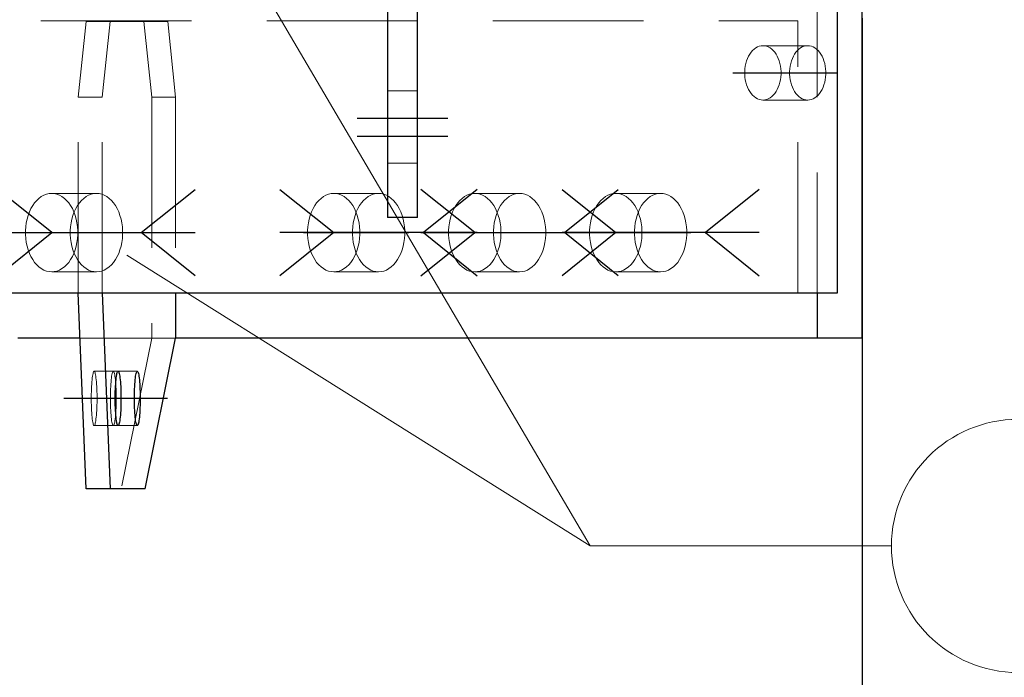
# Model space of a CAD drawing. Header units: millimetres. Extents: x 3528 to 4122, y 12541 to 12988.
# Tile 22 of 47: x 3957 to 3974, y 12579 to 12590. Entities that reach past the tile are written whole.
import ezdxf

# ---------------------------------------------------------------- set-up
doc = ezdxf.new("R2010")
doc.units = ezdxf.units.MM
doc.header["$LTSCALE"] = 10
doc.linetypes.add('HIDDEN', pattern=[0.375, 0.25, -0.125])
doc.linetypes.add('MITTE', pattern=[2, 1.25, -0.25, 0.25, -0.25])
doc.layers.get('Defpoints').update_dxf_attribs({"color": 1})
for name, color, linetype in [('PS_BOLT', 4, 'Continuous'), ('PS_MID', 5, 'MITTE'), ('PS_SHAPE', 3, 'Continuous')]:
    doc.layers.add(name, color=color, linetype=linetype)
for name, color, linetype, lineweight in [('PS_DIM', 4, 'Continuous', 13), ('PS_Hidden', 2, 'HIDDEN', 9), ('PS_Pos', 1, 'Continuous', 15), ('PS_SOLID', 7, 'Continuous', 30)]:
    doc.layers.add(name, color=color, linetype=linetype, lineweight=lineweight)
doc.styles.add('simplex', font='simplex.shx', dxfattribs={"width": 0.75})
doc.dimstyles.new('1_20_GŁ_DS1-LS20', dxfattribs={"dimtxt": 2, "dimasz": 2, "dimexe": 2, "dimexo": 5, "dimgap": 1, "dimtad": 1, "dimjust": 4, "dimdec": 0, "dimlfac": 20, "dimtxsty": 'simplex', "dimblk1": 'NONE', "dimsah": 1, "dimcen": 2, "dimclrd": 256, "dimclre": 256, "dimclrt": 4, "dimadec": 1, "dimazin": 0, "dimtfac": 1, "dimtdec": 0, "dimtmove": 2, "dimatfit": 3, "dimfxl": 1, "dimarcsym": 0})

# ---------------------------------------------------------------- blocks, each defined once
blk = doc.blocks.new('*D127')
at = {"layer": 'Defpoints', "color": 0, "transparency": 16777216}
for p in [(3971.456, 12594.716), (3585.581, 12585.158), (3971.456, 12570.506)]:
    blk.add_point(p, dxfattribs=at)
at = {"layer": 'PS_DIM', "lineweight": -2, "transparency": 16777216}
for p, q in [((3971.456, 12589.716), (3971.456, 12568.506)), ((3585.581, 12580.158), (3585.581, 12568.506)), ((3585.581, 12570.506), (3969.456, 12570.506))]:
    blk.add_line(p, q, dxfattribs=at)
at = {"layer": 'PS_DIM', "transparency": 16777216}
blk.add_solid([(3969.456, 12570.839), (3969.456, 12570.172), (3971.456, 12570.506)], dxfattribs=at)
at = {"layer": 'PS_DIM', "color": 4, "transparency": 16777216, "insert": (3969.436, 12574.74), "char_height": 2, "attachment_point": 5, "rotation": 90, "style": 'simplex'}
blk.add_mtext('15008', dxfattribs=at)
blk = doc.blocks.new('_None')
blk = doc.blocks.new('*X414')
at = {"color": 30, "linetype": 'Continuous'}
for p, q in [((3965.03, 12586.158), (3964.138, 12586.872)), ((3966.518, 12586.158), (3967.41, 12586.872)), ((3964.138, 12585.444), (3965.03, 12586.158)), ((3964.138, 12586.158), (3967.41, 12586.158)), ((3967.41, 12585.444), (3966.518, 12586.158))]:
    blk.add_line(p, q, dxfattribs=at)
blk = doc.blocks.new('*X415')
at = {"color": 30, "linetype": 'Continuous'}
for p, q in [((3958.011, 12586.158), (3957.118, 12586.872)), ((3959.498, 12586.158), (3960.39, 12586.872)), ((3957.118, 12585.444), (3958.011, 12586.158)), ((3957.118, 12586.158), (3960.39, 12586.158)), ((3960.39, 12585.444), (3959.498, 12586.158))]:
    blk.add_line(p, q, dxfattribs=at)
blk = doc.blocks.new('*X418')
at = {"color": 30, "linetype": 'Continuous'}
for p, q in [((3961.798, 12586.872), (3962.69, 12586.158)), ((3965.07, 12586.872), (3964.178, 12586.158)), ((3962.69, 12586.158), (3961.798, 12585.444)), ((3965.07, 12586.158), (3961.798, 12586.158)), ((3964.178, 12586.158), (3965.07, 12585.444))]:
    blk.add_line(p, q, dxfattribs=at)
blk = doc.blocks.new('*X425')
at = {"color": 30, "linetype": 'Continuous'}
for p, q in [((3966.478, 12586.872), (3967.37, 12586.158)), ((3969.75, 12586.872), (3968.858, 12586.158)), ((3967.37, 12586.158), (3966.478, 12585.444)), ((3969.75, 12586.158), (3966.478, 12586.158)), ((3968.858, 12586.158), (3969.75, 12585.444))]:
    blk.add_line(p, q, dxfattribs=at)
blk = doc.blocks.new('*X427')
at = {"layer": 'PS_Hidden', "color": 2, "linetype": 'HIDDEN'}
for p, q in [((3970.713, 12594.658), (3970.713, 12585.158)), ((3717.831, 12589.673), (3970.391, 12589.673)), ((3958.45, 12588.408), (3958.583, 12589.658)), ((3958.583, 12589.658), (3958.98, 12589.658)), ((3958.98, 12589.658), (3958.848, 12588.408)), ((3958.98, 12589.658), (3959.936, 12589.658)), ((3959.538, 12589.658), (3959.671, 12588.408)), ((3960.068, 12588.408), (3959.936, 12589.658)), ((3970.391, 12585.158), (3970.391, 12589.673)), ((3969.664, 12589.202), (3969.692, 12589.222)), ((3969.692, 12589.222), (3969.72, 12589.238)), ((3969.72, 12589.238), (3969.75, 12589.249)), ((3969.75, 12589.249), (3969.78, 12589.256)), ((3969.78, 12589.256), (3969.81, 12589.258)), ((3969.81, 12589.258), (3969.841, 12589.256)), ((3970.554, 12589.258), (3969.81, 12589.258)), ((3969.841, 12589.256), (3969.871, 12589.249)), ((3969.871, 12589.249), (3969.9, 12589.238)), ((3969.9, 12589.238), (3969.929, 12589.222)), ((3969.929, 12589.222), (3969.956, 12589.202)), ((3970.435, 12589.222), (3970.408, 12589.202)), ((3970.464, 12589.238), (3970.435, 12589.222)), ((3970.493, 12589.249), (3970.464, 12589.238)), ((3970.524, 12589.256), (3970.493, 12589.249)), ((3970.554, 12589.258), (3970.524, 12589.256)), ((3970.584, 12589.256), (3970.554, 12589.258)), ((3970.615, 12589.249), (3970.584, 12589.256)), ((3970.644, 12589.238), (3970.615, 12589.249)), ((3970.673, 12589.222), (3970.644, 12589.238)), ((3970.7, 12589.202), (3970.673, 12589.222)), ((3969.555, 12589.046), (3969.572, 12589.084)), ((3969.572, 12589.084), (3969.592, 12589.118)), ((3969.592, 12589.118), (3969.614, 12589.15)), ((3969.614, 12589.15), (3969.638, 12589.177)), ((3969.638, 12589.177), (3969.664, 12589.202)), ((3969.956, 12589.202), (3969.982, 12589.177)), ((3969.982, 12589.177), (3970.006, 12589.15)), ((3970.006, 12589.15), (3970.028, 12589.118)), ((3970.028, 12589.118), (3970.048, 12589.084)), ((3970.048, 12589.084), (3970.066, 12589.046)), ((3970.316, 12589.084), (3970.299, 12589.046)), ((3970.336, 12589.118), (3970.316, 12589.084)), ((3970.358, 12589.15), (3970.336, 12589.118)), ((3970.382, 12589.177), (3970.358, 12589.15)), ((3970.408, 12589.202), (3970.382, 12589.177)), ((3970.726, 12589.177), (3970.7, 12589.202)), ((3970.75, 12589.15), (3970.726, 12589.177)), ((3970.772, 12589.118), (3970.75, 12589.15)), ((3970.792, 12589.084), (3970.772, 12589.118)), ((3970.809, 12589.046), (3970.792, 12589.084)), ((3969.513, 12588.876), (3969.519, 12588.921)), ((3969.519, 12588.921), (3969.528, 12588.964)), ((3969.528, 12588.964), (3969.54, 12589.006)), ((3969.54, 12589.006), (3969.555, 12589.046)), ((3970.066, 12589.046), (3970.08, 12589.006)), ((3970.08, 12589.006), (3970.092, 12588.964)), ((3970.092, 12588.964), (3970.102, 12588.921)), ((3970.102, 12588.921), (3970.108, 12588.876)), ((3970.263, 12588.921), (3970.257, 12588.876)), ((3970.272, 12588.964), (3970.263, 12588.921)), ((3970.284, 12589.006), (3970.272, 12588.964)), ((3970.299, 12589.046), (3970.284, 12589.006)), ((3970.824, 12589.006), (3970.809, 12589.046)), ((3970.836, 12588.964), (3970.824, 12589.006)), ((3970.845, 12588.921), (3970.836, 12588.964)), ((3970.851, 12588.876), (3970.845, 12588.921)), ((3969.51, 12588.831), (3969.513, 12588.876)), ((3969.51, 12588.785), (3969.51, 12588.831)), ((3969.513, 12588.74), (3969.51, 12588.785)), ((3969.519, 12588.695), (3969.513, 12588.74)), ((3970.108, 12588.74), (3970.102, 12588.695)), ((3970.108, 12588.876), (3970.111, 12588.831)), ((3970.111, 12588.785), (3970.108, 12588.74)), ((3970.111, 12588.831), (3970.111, 12588.785)), ((3970.257, 12588.876), (3970.254, 12588.831)), ((3970.254, 12588.831), (3970.254, 12588.785)), ((3970.254, 12588.785), (3970.257, 12588.74)), ((3970.257, 12588.74), (3970.263, 12588.695)), ((3970.845, 12588.695), (3970.851, 12588.74)), ((3970.854, 12588.831), (3970.851, 12588.876)), ((3970.851, 12588.74), (3970.854, 12588.785)), ((3970.854, 12588.785), (3970.854, 12588.831)), ((3969.528, 12588.652), (3969.519, 12588.695)), ((3969.54, 12588.61), (3969.528, 12588.652)), ((3969.555, 12588.57), (3969.54, 12588.61)), ((3969.572, 12588.533), (3969.555, 12588.57)), ((3970.066, 12588.57), (3970.048, 12588.533)), ((3970.08, 12588.61), (3970.066, 12588.57)), ((3970.092, 12588.652), (3970.08, 12588.61)), ((3970.102, 12588.695), (3970.092, 12588.652)), ((3970.263, 12588.695), (3970.272, 12588.652)), ((3970.272, 12588.652), (3970.284, 12588.61)), ((3970.284, 12588.61), (3970.299, 12588.57)), ((3970.299, 12588.57), (3970.316, 12588.533)), ((3970.792, 12588.533), (3970.809, 12588.57)), ((3970.809, 12588.57), (3970.824, 12588.61)), ((3970.824, 12588.61), (3970.836, 12588.652)), ((3970.836, 12588.652), (3970.845, 12588.695)), ((3958.45, 12585.158), (3958.45, 12588.408)), ((3958.848, 12588.408), (3958.45, 12588.408)), ((3958.848, 12585.158), (3958.848, 12588.408)), ((3959.671, 12588.408), (3959.671, 12584.408)), ((3959.671, 12588.408), (3960.068, 12588.408)), ((3960.068, 12588.408), (3960.068, 12585.158)), ((3963.581, 12588.508), (3964.081, 12588.508)), ((3969.592, 12588.498), (3969.572, 12588.533)), ((3969.614, 12588.467), (3969.592, 12588.498)), ((3969.638, 12588.439), (3969.614, 12588.467)), ((3969.664, 12588.415), (3969.638, 12588.439)), ((3969.692, 12588.395), (3969.664, 12588.415)), ((3969.956, 12588.415), (3969.929, 12588.395)), ((3969.982, 12588.439), (3969.956, 12588.415)), ((3970.006, 12588.467), (3969.982, 12588.439)), ((3970.028, 12588.498), (3970.006, 12588.467)), ((3970.048, 12588.533), (3970.028, 12588.498)), ((3970.316, 12588.533), (3970.336, 12588.498)), ((3970.336, 12588.498), (3970.358, 12588.467)), ((3970.358, 12588.467), (3970.382, 12588.439)), ((3970.382, 12588.439), (3970.408, 12588.415)), ((3970.408, 12588.415), (3970.435, 12588.395)), ((3970.673, 12588.395), (3970.7, 12588.415)), ((3970.7, 12588.415), (3970.726, 12588.439)), ((3970.726, 12588.439), (3970.75, 12588.467)), ((3970.75, 12588.467), (3970.772, 12588.498)), ((3970.772, 12588.498), (3970.792, 12588.533)), ((3969.72, 12588.379), (3969.692, 12588.395)), ((3969.75, 12588.367), (3969.72, 12588.379)), ((3969.78, 12588.36), (3969.75, 12588.367)), ((3969.81, 12588.358), (3969.78, 12588.36)), ((3969.841, 12588.36), (3969.81, 12588.358)), ((3970.554, 12588.358), (3969.81, 12588.358)), ((3969.871, 12588.367), (3969.841, 12588.36)), ((3969.9, 12588.379), (3969.871, 12588.367)), ((3969.929, 12588.395), (3969.9, 12588.379)), ((3970.435, 12588.395), (3970.464, 12588.379)), ((3970.464, 12588.379), (3970.493, 12588.367)), ((3970.493, 12588.367), (3970.524, 12588.36)), ((3970.524, 12588.36), (3970.554, 12588.358)), ((3970.554, 12588.358), (3970.584, 12588.36)), ((3970.584, 12588.36), (3970.615, 12588.367)), ((3970.615, 12588.367), (3970.644, 12588.379)), ((3970.644, 12588.379), (3970.673, 12588.395)), ((3963.581, 12587.308), (3964.081, 12587.308)), ((3957.839, 12586.755), (3957.881, 12586.778)), ((3957.881, 12586.778), (3957.923, 12586.795)), ((3957.923, 12586.795), (3957.967, 12586.805)), ((3957.967, 12586.805), (3958.011, 12586.808)), ((3958.011, 12586.808), (3958.055, 12586.805)), ((3958.754, 12586.808), (3958.011, 12586.808)), ((3958.055, 12586.805), (3958.098, 12586.795)), ((3958.098, 12586.795), (3958.141, 12586.778)), ((3958.141, 12586.778), (3958.182, 12586.755)), ((3958.624, 12586.778), (3958.583, 12586.755)), ((3958.667, 12586.795), (3958.624, 12586.778)), ((3958.71, 12586.805), (3958.667, 12586.795)), ((3958.754, 12586.808), (3958.71, 12586.805)), ((3958.798, 12586.805), (3958.754, 12586.808)), ((3958.842, 12586.795), (3958.798, 12586.805)), ((3958.884, 12586.778), (3958.842, 12586.795)), ((3958.926, 12586.755), (3958.884, 12586.778)), ((3962.519, 12586.755), (3962.56, 12586.778)), ((3962.56, 12586.778), (3962.603, 12586.795)), ((3962.603, 12586.795), (3962.646, 12586.805)), ((3962.646, 12586.805), (3962.69, 12586.808)), ((3962.69, 12586.808), (3962.734, 12586.805)), ((3963.434, 12586.808), (3962.69, 12586.808)), ((3962.734, 12586.805), (3962.778, 12586.795)), ((3962.778, 12586.795), (3962.82, 12586.778)), ((3962.82, 12586.778), (3962.862, 12586.755)), ((3963.304, 12586.778), (3963.263, 12586.755)), ((3963.347, 12586.795), (3963.304, 12586.778)), ((3963.39, 12586.805), (3963.347, 12586.795)), ((3963.434, 12586.808), (3963.39, 12586.805)), ((3963.478, 12586.805), (3963.434, 12586.808)), ((3963.522, 12586.795), (3963.478, 12586.805)), ((3963.564, 12586.778), (3963.522, 12586.795)), ((3963.605, 12586.755), (3963.564, 12586.778)), ((3964.859, 12586.755), (3964.9, 12586.778)), ((3964.9, 12586.778), (3964.943, 12586.795)), ((3964.943, 12586.795), (3964.986, 12586.805)), ((3964.986, 12586.805), (3965.03, 12586.808)), ((3965.03, 12586.808), (3965.074, 12586.805)), ((3965.774, 12586.808), (3965.03, 12586.808)), ((3965.074, 12586.805), (3965.118, 12586.795)), ((3965.118, 12586.795), (3965.16, 12586.778)), ((3965.16, 12586.778), (3965.202, 12586.755)), ((3965.644, 12586.778), (3965.603, 12586.755)), ((3965.686, 12586.795), (3965.644, 12586.778)), ((3965.73, 12586.805), (3965.686, 12586.795)), ((3965.774, 12586.808), (3965.73, 12586.805)), ((3965.818, 12586.805), (3965.774, 12586.808)), ((3965.861, 12586.795), (3965.818, 12586.805)), ((3965.904, 12586.778), (3965.861, 12586.795)), ((3965.945, 12586.755), (3965.904, 12586.778)), ((3967.199, 12586.755), (3967.24, 12586.778)), ((3967.24, 12586.778), (3967.283, 12586.795)), ((3967.283, 12586.795), (3967.326, 12586.805)), ((3967.326, 12586.805), (3967.37, 12586.808)), ((3967.37, 12586.808), (3967.414, 12586.805)), ((3968.114, 12586.808), (3967.37, 12586.808)), ((3967.414, 12586.805), (3967.458, 12586.795)), ((3967.458, 12586.795), (3967.5, 12586.778)), ((3967.5, 12586.778), (3967.542, 12586.755)), ((3967.984, 12586.778), (3967.942, 12586.755)), ((3968.026, 12586.795), (3967.984, 12586.778)), ((3968.07, 12586.805), (3968.026, 12586.795)), ((3968.114, 12586.808), (3968.07, 12586.805)), ((3968.158, 12586.805), (3968.114, 12586.808)), ((3968.201, 12586.795), (3968.158, 12586.805)), ((3968.244, 12586.778), (3968.201, 12586.795)), ((3968.285, 12586.755), (3968.244, 12586.778)), ((3957.667, 12586.556), (3957.696, 12586.606)), ((3957.696, 12586.606), (3957.728, 12586.651)), ((3957.728, 12586.651), (3957.762, 12586.692)), ((3957.762, 12586.692), (3957.8, 12586.726)), ((3957.8, 12586.726), (3957.839, 12586.755)), ((3958.182, 12586.755), (3958.222, 12586.726)), ((3958.222, 12586.726), (3958.259, 12586.692)), ((3958.259, 12586.692), (3958.294, 12586.651)), ((3958.294, 12586.651), (3958.326, 12586.606)), ((3958.326, 12586.606), (3958.354, 12586.556)), ((3958.439, 12586.606), (3958.411, 12586.556)), ((3958.471, 12586.651), (3958.439, 12586.606)), ((3958.506, 12586.692), (3958.471, 12586.651)), ((3958.543, 12586.726), (3958.506, 12586.692)), ((3958.583, 12586.755), (3958.543, 12586.726)), ((3958.965, 12586.726), (3958.926, 12586.755)), ((3959.003, 12586.692), (3958.965, 12586.726)), ((3959.037, 12586.651), (3959.003, 12586.692)), ((3959.069, 12586.606), (3959.037, 12586.651)), ((3959.098, 12586.556), (3959.069, 12586.606)), ((3962.347, 12586.556), (3962.375, 12586.606)), ((3962.375, 12586.606), (3962.407, 12586.651)), ((3962.407, 12586.651), (3962.442, 12586.692)), ((3962.442, 12586.692), (3962.48, 12586.726)), ((3962.48, 12586.726), (3962.519, 12586.755)), ((3962.862, 12586.755), (3962.901, 12586.726)), ((3962.901, 12586.726), (3962.939, 12586.692)), ((3962.939, 12586.692), (3962.973, 12586.651)), ((3962.973, 12586.651), (3963.005, 12586.606)), ((3963.005, 12586.606), (3963.034, 12586.556)), ((3963.119, 12586.606), (3963.09, 12586.556)), ((3963.151, 12586.651), (3963.119, 12586.606)), ((3963.186, 12586.692), (3963.151, 12586.651)), ((3963.223, 12586.726), (3963.186, 12586.692)), ((3963.263, 12586.755), (3963.223, 12586.726)), ((3963.645, 12586.726), (3963.605, 12586.755)), ((3963.682, 12586.692), (3963.645, 12586.726)), ((3963.717, 12586.651), (3963.682, 12586.692)), ((3963.749, 12586.606), (3963.717, 12586.651)), ((3963.778, 12586.556), (3963.749, 12586.606)), ((3964.687, 12586.556), (3964.715, 12586.606)), ((3964.715, 12586.606), (3964.747, 12586.651)), ((3964.747, 12586.651), (3964.782, 12586.692)), ((3964.782, 12586.692), (3964.819, 12586.726)), ((3964.819, 12586.726), (3964.859, 12586.755)), ((3965.202, 12586.755), (3965.241, 12586.726)), ((3965.241, 12586.726), (3965.279, 12586.692)), ((3965.279, 12586.692), (3965.313, 12586.651)), ((3965.313, 12586.651), (3965.345, 12586.606)), ((3965.345, 12586.606), (3965.374, 12586.556)), ((3965.459, 12586.606), (3965.43, 12586.556)), ((3965.491, 12586.651), (3965.459, 12586.606)), ((3965.526, 12586.692), (3965.491, 12586.651)), ((3965.563, 12586.726), (3965.526, 12586.692)), ((3965.603, 12586.755), (3965.563, 12586.726)), ((3965.985, 12586.726), (3965.945, 12586.755)), ((3966.022, 12586.692), (3965.985, 12586.726)), ((3966.057, 12586.651), (3966.022, 12586.692)), ((3966.089, 12586.606), (3966.057, 12586.651)), ((3966.118, 12586.556), (3966.089, 12586.606)), ((3967.027, 12586.556), (3967.055, 12586.606)), ((3967.055, 12586.606), (3967.087, 12586.651)), ((3967.087, 12586.651), (3967.122, 12586.692)), ((3967.122, 12586.692), (3967.159, 12586.726)), ((3967.159, 12586.726), (3967.199, 12586.755)), ((3967.542, 12586.755), (3967.581, 12586.726)), ((3967.581, 12586.726), (3967.618, 12586.692)), ((3967.618, 12586.692), (3967.653, 12586.651)), ((3967.653, 12586.651), (3967.685, 12586.606)), ((3967.685, 12586.606), (3967.714, 12586.556)), ((3967.799, 12586.606), (3967.77, 12586.556)), ((3967.831, 12586.651), (3967.799, 12586.606)), ((3967.866, 12586.692), (3967.831, 12586.651)), ((3967.903, 12586.726), (3967.866, 12586.692)), ((3967.942, 12586.755), (3967.903, 12586.726)), ((3968.325, 12586.726), (3968.285, 12586.755)), ((3968.362, 12586.692), (3968.325, 12586.726)), ((3968.397, 12586.651), (3968.362, 12586.692)), ((3968.429, 12586.606), (3968.397, 12586.651)), ((3968.457, 12586.556), (3968.429, 12586.606)), ((3957.603, 12586.384), (3957.621, 12586.444)), ((3957.621, 12586.444), (3957.642, 12586.502)), ((3957.642, 12586.502), (3957.667, 12586.556)), ((3958.364, 12586.444), (3958.347, 12586.384)), ((3958.354, 12586.556), (3958.379, 12586.502)), ((3958.386, 12586.502), (3958.364, 12586.444)), ((3958.379, 12586.502), (3958.401, 12586.444)), ((3958.411, 12586.556), (3958.386, 12586.502)), ((3958.401, 12586.444), (3958.418, 12586.384)), ((3959.123, 12586.502), (3959.098, 12586.556)), ((3959.144, 12586.444), (3959.123, 12586.502)), ((3959.162, 12586.384), (3959.144, 12586.444)), ((3962.283, 12586.384), (3962.3, 12586.444)), ((3962.3, 12586.444), (3962.322, 12586.502)), ((3962.322, 12586.502), (3962.347, 12586.556)), ((3963.044, 12586.444), (3963.027, 12586.384)), ((3963.034, 12586.556), (3963.059, 12586.502)), ((3963.065, 12586.502), (3963.044, 12586.444)), ((3963.059, 12586.502), (3963.081, 12586.444)), ((3963.09, 12586.556), (3963.065, 12586.502)), ((3963.081, 12586.444), (3963.098, 12586.384)), ((3963.803, 12586.502), (3963.778, 12586.556)), ((3963.824, 12586.444), (3963.803, 12586.502)), ((3963.842, 12586.384), (3963.824, 12586.444)), ((3964.623, 12586.384), (3964.64, 12586.444)), ((3964.64, 12586.444), (3964.661, 12586.502)), ((3964.661, 12586.502), (3964.687, 12586.556)), ((3965.384, 12586.444), (3965.366, 12586.384)), ((3965.374, 12586.556), (3965.399, 12586.502)), ((3965.405, 12586.502), (3965.384, 12586.444)), ((3965.399, 12586.502), (3965.42, 12586.444)), ((3965.43, 12586.556), (3965.405, 12586.502)), ((3965.42, 12586.444), (3965.438, 12586.384)), ((3966.143, 12586.502), (3966.118, 12586.556)), ((3966.164, 12586.444), (3966.143, 12586.502)), ((3966.181, 12586.384), (3966.164, 12586.444)), ((3966.963, 12586.384), (3966.98, 12586.444)), ((3966.98, 12586.444), (3967.001, 12586.502)), ((3967.001, 12586.502), (3967.027, 12586.556)), ((3967.724, 12586.444), (3967.706, 12586.384)), ((3967.714, 12586.556), (3967.739, 12586.502)), ((3967.745, 12586.502), (3967.724, 12586.444)), ((3967.739, 12586.502), (3967.76, 12586.444)), ((3967.77, 12586.556), (3967.745, 12586.502)), ((3967.76, 12586.444), (3967.778, 12586.384)), ((3968.483, 12586.502), (3968.457, 12586.556)), ((3968.504, 12586.444), (3968.483, 12586.502)), ((3968.521, 12586.384), (3968.504, 12586.444)), ((3957.581, 12586.257), (3957.59, 12586.321)), ((3957.59, 12586.321), (3957.603, 12586.384)), ((3958.334, 12586.321), (3958.325, 12586.257)), ((3958.347, 12586.384), (3958.334, 12586.321)), ((3958.418, 12586.384), (3958.431, 12586.321)), ((3958.431, 12586.321), (3958.44, 12586.257)), ((3959.175, 12586.321), (3959.162, 12586.384)), ((3959.184, 12586.257), (3959.175, 12586.321)), ((3962.261, 12586.257), (3962.27, 12586.321)), ((3962.27, 12586.321), (3962.283, 12586.384)), ((3963.013, 12586.321), (3963.005, 12586.257)), ((3963.027, 12586.384), (3963.013, 12586.321)), ((3963.098, 12586.384), (3963.111, 12586.321)), ((3963.111, 12586.321), (3963.12, 12586.257)), ((3963.855, 12586.321), (3963.842, 12586.384)), ((3963.864, 12586.257), (3963.855, 12586.321)), ((3964.601, 12586.257), (3964.61, 12586.321)), ((3964.61, 12586.321), (3964.623, 12586.384)), ((3965.353, 12586.321), (3965.344, 12586.257)), ((3965.366, 12586.384), (3965.353, 12586.321)), ((3965.438, 12586.384), (3965.451, 12586.321)), ((3965.451, 12586.321), (3965.46, 12586.257)), ((3966.195, 12586.321), (3966.181, 12586.384)), ((3966.203, 12586.257), (3966.195, 12586.321)), ((3966.941, 12586.257), (3966.949, 12586.321)), ((3966.949, 12586.321), (3966.963, 12586.384)), ((3967.693, 12586.321), (3967.684, 12586.257)), ((3967.706, 12586.384), (3967.693, 12586.321)), ((3967.778, 12586.384), (3967.791, 12586.321)), ((3967.791, 12586.321), (3967.8, 12586.257)), ((3968.534, 12586.321), (3968.521, 12586.384)), ((3968.543, 12586.257), (3968.534, 12586.321)), ((3957.577, 12586.191), (3957.581, 12586.257)), ((3957.577, 12586.125), (3957.577, 12586.191)), ((3957.581, 12586.06), (3957.577, 12586.125)), ((3958.325, 12586.257), (3958.32, 12586.191)), ((3958.32, 12586.191), (3958.32, 12586.125)), ((3958.32, 12586.125), (3958.325, 12586.06)), ((3958.44, 12586.257), (3958.445, 12586.191)), ((3958.445, 12586.125), (3958.44, 12586.06)), ((3958.445, 12586.191), (3958.445, 12586.125)), ((3959.188, 12586.191), (3959.184, 12586.257)), ((3959.184, 12586.06), (3959.188, 12586.125)), ((3959.188, 12586.125), (3959.188, 12586.191)), ((3962.256, 12586.191), (3962.261, 12586.257)), ((3962.256, 12586.125), (3962.256, 12586.191)), ((3962.261, 12586.06), (3962.256, 12586.125)), ((3963.005, 12586.257), (3963, 12586.191)), ((3963, 12586.191), (3963, 12586.125)), ((3963, 12586.125), (3963.005, 12586.06)), ((3963.12, 12586.257), (3963.124, 12586.191)), ((3963.124, 12586.125), (3963.12, 12586.06)), ((3963.124, 12586.191), (3963.124, 12586.125)), ((3963.868, 12586.191), (3963.864, 12586.257)), ((3963.864, 12586.06), (3963.868, 12586.125)), ((3963.868, 12586.125), (3963.868, 12586.191)), ((3964.596, 12586.191), (3964.601, 12586.257)), ((3964.596, 12586.125), (3964.596, 12586.191)), ((3964.601, 12586.06), (3964.596, 12586.125)), ((3965.344, 12586.257), (3965.34, 12586.191)), ((3965.34, 12586.191), (3965.34, 12586.125)), ((3965.34, 12586.125), (3965.344, 12586.06)), ((3965.46, 12586.257), (3965.464, 12586.191)), ((3965.464, 12586.125), (3965.46, 12586.06)), ((3965.464, 12586.191), (3965.464, 12586.125)), ((3966.208, 12586.191), (3966.203, 12586.257)), ((3966.203, 12586.06), (3966.208, 12586.125)), ((3966.208, 12586.125), (3966.208, 12586.191)), ((3966.936, 12586.191), (3966.941, 12586.257)), ((3966.936, 12586.125), (3966.936, 12586.191)), ((3966.941, 12586.06), (3966.936, 12586.125)), ((3967.684, 12586.257), (3967.68, 12586.191)), ((3967.68, 12586.191), (3967.68, 12586.125)), ((3967.68, 12586.125), (3967.684, 12586.06)), ((3967.8, 12586.257), (3967.804, 12586.191)), ((3967.804, 12586.125), (3967.8, 12586.06)), ((3967.804, 12586.191), (3967.804, 12586.125)), ((3968.548, 12586.191), (3968.543, 12586.257)), ((3968.543, 12586.06), (3968.548, 12586.125)), ((3968.548, 12586.125), (3968.548, 12586.191)), ((3957.59, 12585.995), (3957.581, 12586.06)), ((3957.603, 12585.932), (3957.59, 12585.995)), ((3958.325, 12586.06), (3958.334, 12585.995)), ((3958.334, 12585.995), (3958.347, 12585.932)), ((3958.431, 12585.995), (3958.418, 12585.932)), ((3958.44, 12586.06), (3958.431, 12585.995)), ((3959.162, 12585.932), (3959.175, 12585.995)), ((3959.175, 12585.995), (3959.184, 12586.06)), ((3962.27, 12585.995), (3962.261, 12586.06)), ((3962.283, 12585.932), (3962.27, 12585.995)), ((3963.005, 12586.06), (3963.013, 12585.995)), ((3963.013, 12585.995), (3963.027, 12585.932)), ((3963.111, 12585.995), (3963.098, 12585.932)), ((3963.12, 12586.06), (3963.111, 12585.995)), ((3963.842, 12585.932), (3963.855, 12585.995)), ((3963.855, 12585.995), (3963.864, 12586.06)), ((3964.61, 12585.995), (3964.601, 12586.06)), ((3964.623, 12585.932), (3964.61, 12585.995)), ((3965.344, 12586.06), (3965.353, 12585.995)), ((3965.353, 12585.995), (3965.366, 12585.932)), ((3965.451, 12585.995), (3965.438, 12585.932)), ((3965.46, 12586.06), (3965.451, 12585.995)), ((3966.181, 12585.932), (3966.195, 12585.995)), ((3966.195, 12585.995), (3966.203, 12586.06)), ((3966.949, 12585.995), (3966.941, 12586.06)), ((3966.963, 12585.932), (3966.949, 12585.995)), ((3967.684, 12586.06), (3967.693, 12585.995)), ((3967.693, 12585.995), (3967.706, 12585.932)), ((3967.791, 12585.995), (3967.778, 12585.932)), ((3967.8, 12586.06), (3967.791, 12585.995)), ((3968.521, 12585.932), (3968.534, 12585.995)), ((3968.534, 12585.995), (3968.543, 12586.06)), ((3957.621, 12585.872), (3957.603, 12585.932)), ((3957.642, 12585.814), (3957.621, 12585.872)), ((3957.667, 12585.76), (3957.642, 12585.814)), ((3958.347, 12585.932), (3958.364, 12585.872)), ((3958.379, 12585.814), (3958.354, 12585.76)), ((3958.364, 12585.872), (3958.386, 12585.814)), ((3958.401, 12585.872), (3958.379, 12585.814)), ((3958.386, 12585.814), (3958.411, 12585.76)), ((3958.418, 12585.932), (3958.401, 12585.872)), ((3959.098, 12585.76), (3959.123, 12585.814)), ((3959.123, 12585.814), (3959.144, 12585.872)), ((3959.144, 12585.872), (3959.162, 12585.932)), ((3962.3, 12585.872), (3962.283, 12585.932)), ((3962.322, 12585.814), (3962.3, 12585.872)), ((3962.347, 12585.76), (3962.322, 12585.814)), ((3963.027, 12585.932), (3963.044, 12585.872)), ((3963.059, 12585.814), (3963.034, 12585.76)), ((3963.044, 12585.872), (3963.065, 12585.814)), ((3963.081, 12585.872), (3963.059, 12585.814)), ((3963.065, 12585.814), (3963.09, 12585.76)), ((3963.098, 12585.932), (3963.081, 12585.872)), ((3963.778, 12585.76), (3963.803, 12585.814)), ((3963.803, 12585.814), (3963.824, 12585.872)), ((3963.824, 12585.872), (3963.842, 12585.932)), ((3964.64, 12585.872), (3964.623, 12585.932)), ((3964.661, 12585.814), (3964.64, 12585.872)), ((3964.687, 12585.76), (3964.661, 12585.814)), ((3965.366, 12585.932), (3965.384, 12585.872)), ((3965.399, 12585.814), (3965.374, 12585.76)), ((3965.384, 12585.872), (3965.405, 12585.814)), ((3965.42, 12585.872), (3965.399, 12585.814)), ((3965.405, 12585.814), (3965.43, 12585.76)), ((3965.438, 12585.932), (3965.42, 12585.872)), ((3966.118, 12585.76), (3966.143, 12585.814)), ((3966.143, 12585.814), (3966.164, 12585.872)), ((3966.164, 12585.872), (3966.181, 12585.932)), ((3966.98, 12585.872), (3966.963, 12585.932)), ((3967.001, 12585.814), (3966.98, 12585.872)), ((3967.027, 12585.76), (3967.001, 12585.814)), ((3967.706, 12585.932), (3967.724, 12585.872)), ((3967.739, 12585.814), (3967.714, 12585.76)), ((3967.724, 12585.872), (3967.745, 12585.814)), ((3967.76, 12585.872), (3967.739, 12585.814)), ((3967.745, 12585.814), (3967.77, 12585.76)), ((3967.778, 12585.932), (3967.76, 12585.872)), ((3968.457, 12585.76), (3968.483, 12585.814)), ((3968.483, 12585.814), (3968.504, 12585.872)), ((3968.504, 12585.872), (3968.521, 12585.932)), ((3957.696, 12585.71), (3957.667, 12585.76)), ((3957.728, 12585.665), (3957.696, 12585.71)), ((3957.762, 12585.625), (3957.728, 12585.665)), ((3957.8, 12585.59), (3957.762, 12585.625)), ((3958.259, 12585.625), (3958.222, 12585.59)), ((3958.294, 12585.665), (3958.259, 12585.625)), ((3958.326, 12585.71), (3958.294, 12585.665)), ((3958.354, 12585.76), (3958.326, 12585.71)), ((3958.411, 12585.76), (3958.439, 12585.71)), ((3958.439, 12585.71), (3958.471, 12585.665)), ((3958.471, 12585.665), (3958.506, 12585.625)), ((3958.506, 12585.625), (3958.543, 12585.59)), ((3958.965, 12585.59), (3959.003, 12585.625)), ((3959.003, 12585.625), (3959.037, 12585.665)), ((3959.037, 12585.665), (3959.069, 12585.71)), ((3959.069, 12585.71), (3959.098, 12585.76)), ((3962.375, 12585.71), (3962.347, 12585.76)), ((3962.407, 12585.665), (3962.375, 12585.71)), ((3962.442, 12585.625), (3962.407, 12585.665)), ((3962.48, 12585.59), (3962.442, 12585.625)), ((3962.939, 12585.625), (3962.901, 12585.59)), ((3962.973, 12585.665), (3962.939, 12585.625)), ((3963.005, 12585.71), (3962.973, 12585.665)), ((3963.034, 12585.76), (3963.005, 12585.71)), ((3963.09, 12585.76), (3963.119, 12585.71)), ((3963.119, 12585.71), (3963.151, 12585.665)), ((3963.151, 12585.665), (3963.186, 12585.625)), ((3963.186, 12585.625), (3963.223, 12585.59)), ((3963.645, 12585.59), (3963.682, 12585.625)), ((3963.682, 12585.625), (3963.717, 12585.665)), ((3963.717, 12585.665), (3963.749, 12585.71)), ((3963.749, 12585.71), (3963.778, 12585.76)), ((3964.715, 12585.71), (3964.687, 12585.76)), ((3964.747, 12585.665), (3964.715, 12585.71)), ((3964.782, 12585.625), (3964.747, 12585.665)), ((3964.819, 12585.59), (3964.782, 12585.625)), ((3965.279, 12585.625), (3965.241, 12585.59)), ((3965.313, 12585.665), (3965.279, 12585.625)), ((3965.345, 12585.71), (3965.313, 12585.665)), ((3965.374, 12585.76), (3965.345, 12585.71)), ((3965.43, 12585.76), (3965.459, 12585.71)), ((3965.459, 12585.71), (3965.491, 12585.665)), ((3965.491, 12585.665), (3965.526, 12585.625)), ((3965.526, 12585.625), (3965.563, 12585.59)), ((3965.985, 12585.59), (3966.022, 12585.625)), ((3966.022, 12585.625), (3966.057, 12585.665)), ((3966.057, 12585.665), (3966.089, 12585.71)), ((3966.089, 12585.71), (3966.118, 12585.76)), ((3967.055, 12585.71), (3967.027, 12585.76)), ((3967.087, 12585.665), (3967.055, 12585.71)), ((3967.122, 12585.625), (3967.087, 12585.665)), ((3967.159, 12585.59), (3967.122, 12585.625)), ((3967.618, 12585.625), (3967.581, 12585.59)), ((3967.653, 12585.665), (3967.618, 12585.625)), ((3967.685, 12585.71), (3967.653, 12585.665)), ((3967.714, 12585.76), (3967.685, 12585.71)), ((3967.77, 12585.76), (3967.799, 12585.71)), ((3967.799, 12585.71), (3967.831, 12585.665)), ((3967.831, 12585.665), (3967.866, 12585.625)), ((3967.866, 12585.625), (3967.903, 12585.59)), ((3968.325, 12585.59), (3968.362, 12585.625)), ((3968.362, 12585.625), (3968.397, 12585.665)), ((3968.397, 12585.665), (3968.429, 12585.71)), ((3968.429, 12585.71), (3968.457, 12585.76)), ((3957.839, 12585.561), (3957.8, 12585.59)), ((3957.881, 12585.538), (3957.839, 12585.561)), ((3957.923, 12585.521), (3957.881, 12585.538)), ((3957.967, 12585.511), (3957.923, 12585.521)), ((3958.011, 12585.508), (3957.967, 12585.511)), ((3958.055, 12585.511), (3958.011, 12585.508)), ((3958.754, 12585.508), (3958.011, 12585.508)), ((3958.098, 12585.521), (3958.055, 12585.511)), ((3958.141, 12585.538), (3958.098, 12585.521)), ((3958.182, 12585.561), (3958.141, 12585.538)), ((3958.222, 12585.59), (3958.182, 12585.561)), ((3958.543, 12585.59), (3958.583, 12585.561)), ((3958.583, 12585.561), (3958.624, 12585.538)), ((3958.624, 12585.538), (3958.667, 12585.521)), ((3958.667, 12585.521), (3958.71, 12585.511)), ((3958.71, 12585.511), (3958.754, 12585.508)), ((3958.754, 12585.508), (3958.798, 12585.511)), ((3958.798, 12585.511), (3958.842, 12585.521)), ((3958.842, 12585.521), (3958.884, 12585.538)), ((3958.884, 12585.538), (3958.926, 12585.561)), ((3958.926, 12585.561), (3958.965, 12585.59)), ((3962.519, 12585.561), (3962.48, 12585.59)), ((3962.56, 12585.538), (3962.519, 12585.561)), ((3962.603, 12585.521), (3962.56, 12585.538)), ((3962.646, 12585.511), (3962.603, 12585.521)), ((3962.69, 12585.508), (3962.646, 12585.511)), ((3962.734, 12585.511), (3962.69, 12585.508)), ((3963.434, 12585.508), (3962.69, 12585.508)), ((3962.778, 12585.521), (3962.734, 12585.511)), ((3962.82, 12585.538), (3962.778, 12585.521)), ((3962.862, 12585.561), (3962.82, 12585.538)), ((3962.901, 12585.59), (3962.862, 12585.561)), ((3963.223, 12585.59), (3963.263, 12585.561)), ((3963.263, 12585.561), (3963.304, 12585.538)), ((3963.304, 12585.538), (3963.347, 12585.521)), ((3963.347, 12585.521), (3963.39, 12585.511)), ((3963.39, 12585.511), (3963.434, 12585.508)), ((3963.434, 12585.508), (3963.478, 12585.511)), ((3963.478, 12585.511), (3963.522, 12585.521)), ((3963.522, 12585.521), (3963.564, 12585.538)), ((3963.564, 12585.538), (3963.605, 12585.561)), ((3963.605, 12585.561), (3963.645, 12585.59)), ((3964.859, 12585.561), (3964.819, 12585.59)), ((3964.9, 12585.538), (3964.859, 12585.561)), ((3964.943, 12585.521), (3964.9, 12585.538)), ((3964.986, 12585.511), (3964.943, 12585.521)), ((3965.03, 12585.508), (3964.986, 12585.511)), ((3965.074, 12585.511), (3965.03, 12585.508)), ((3965.774, 12585.508), (3965.03, 12585.508)), ((3965.118, 12585.521), (3965.074, 12585.511)), ((3965.16, 12585.538), (3965.118, 12585.521)), ((3965.202, 12585.561), (3965.16, 12585.538)), ((3965.241, 12585.59), (3965.202, 12585.561)), ((3965.563, 12585.59), (3965.603, 12585.561)), ((3965.603, 12585.561), (3965.644, 12585.538)), ((3965.644, 12585.538), (3965.686, 12585.521)), ((3965.686, 12585.521), (3965.73, 12585.511)), ((3965.73, 12585.511), (3965.774, 12585.508)), ((3965.774, 12585.508), (3965.818, 12585.511)), ((3965.818, 12585.511), (3965.861, 12585.521)), ((3965.861, 12585.521), (3965.904, 12585.538)), ((3965.904, 12585.538), (3965.945, 12585.561)), ((3965.945, 12585.561), (3965.985, 12585.59)), ((3967.199, 12585.561), (3967.159, 12585.59)), ((3967.24, 12585.538), (3967.199, 12585.561)), ((3967.283, 12585.521), (3967.24, 12585.538)), ((3967.326, 12585.511), (3967.283, 12585.521)), ((3967.37, 12585.508), (3967.326, 12585.511)), ((3967.414, 12585.511), (3967.37, 12585.508)), ((3968.114, 12585.508), (3967.37, 12585.508)), ((3967.458, 12585.521), (3967.414, 12585.511)), ((3967.5, 12585.538), (3967.458, 12585.521)), ((3967.542, 12585.561), (3967.5, 12585.538)), ((3967.581, 12585.59), (3967.542, 12585.561)), ((3967.903, 12585.59), (3967.942, 12585.561)), ((3967.942, 12585.561), (3967.984, 12585.538)), ((3967.984, 12585.538), (3968.026, 12585.521)), ((3968.026, 12585.521), (3968.07, 12585.511)), ((3968.07, 12585.511), (3968.114, 12585.508)), ((3968.114, 12585.508), (3968.158, 12585.511)), ((3968.158, 12585.511), (3968.201, 12585.521)), ((3968.201, 12585.521), (3968.244, 12585.538)), ((3968.244, 12585.538), (3968.285, 12585.561)), ((3968.285, 12585.561), (3968.325, 12585.59)), ((3959.671, 12584.408), (3958.481, 12584.408)), ((3959.671, 12584.408), (3959.166, 12581.908)), ((3960.068, 12584.408), (3959.671, 12584.408)), ((3958.701, 12583.838), (3958.697, 12583.822)), ((3958.706, 12583.849), (3958.701, 12583.838)), ((3958.711, 12583.856), (3958.706, 12583.849)), ((3958.715, 12583.858), (3958.711, 12583.856)), ((3958.72, 12583.856), (3958.715, 12583.858)), ((3958.715, 12583.858), (3959.113, 12583.858)), ((3958.725, 12583.849), (3958.72, 12583.856)), ((3958.73, 12583.838), (3958.725, 12583.849)), ((3958.734, 12583.822), (3958.73, 12583.838)), ((3959.019, 12583.838), (3959.015, 12583.822)), ((3959.024, 12583.849), (3959.019, 12583.838)), ((3959.029, 12583.856), (3959.024, 12583.849)), ((3959.034, 12583.858), (3959.029, 12583.856)), ((3959.039, 12583.856), (3959.034, 12583.858)), ((3959.043, 12583.849), (3959.039, 12583.856)), ((3959.048, 12583.838), (3959.043, 12583.849)), ((3959.053, 12583.822), (3959.048, 12583.838)), ((3959.113, 12583.858), (3959.431, 12583.858)), ((3958.678, 12583.684), (3958.675, 12583.646)), ((3958.681, 12583.718), (3958.678, 12583.684)), ((3958.684, 12583.75), (3958.681, 12583.718)), ((3958.688, 12583.777), (3958.684, 12583.75)), ((3958.692, 12583.802), (3958.688, 12583.777)), ((3958.697, 12583.822), (3958.692, 12583.802)), ((3958.739, 12583.802), (3958.734, 12583.822)), ((3958.743, 12583.777), (3958.739, 12583.802)), ((3958.746, 12583.75), (3958.743, 12583.777)), ((3958.75, 12583.718), (3958.746, 12583.75)), ((3958.753, 12583.684), (3958.75, 12583.718)), ((3958.756, 12583.646), (3958.753, 12583.684)), ((3958.996, 12583.684), (3958.993, 12583.646)), ((3958.999, 12583.718), (3958.996, 12583.684)), ((3959.003, 12583.75), (3958.999, 12583.718)), ((3959.006, 12583.777), (3959.003, 12583.75)), ((3959.011, 12583.802), (3959.006, 12583.777)), ((3959.015, 12583.822), (3959.011, 12583.802)), ((3959.057, 12583.802), (3959.053, 12583.822)), ((3959.061, 12583.777), (3959.057, 12583.802)), ((3959.065, 12583.75), (3959.061, 12583.777)), ((3959.068, 12583.718), (3959.065, 12583.75)), ((3959.072, 12583.684), (3959.068, 12583.718)), ((3959.074, 12583.646), (3959.072, 12583.684)), ((3958.669, 12583.521), (3958.668, 12583.476)), ((3958.671, 12583.564), (3958.669, 12583.521)), ((3958.673, 12583.606), (3958.671, 12583.564)), ((3958.675, 12583.646), (3958.673, 12583.606)), ((3958.758, 12583.606), (3958.756, 12583.646)), ((3958.76, 12583.564), (3958.758, 12583.606)), ((3958.762, 12583.521), (3958.76, 12583.564)), ((3958.763, 12583.476), (3958.762, 12583.521)), ((3958.988, 12583.521), (3958.987, 12583.476)), ((3958.989, 12583.564), (3958.988, 12583.521)), ((3958.991, 12583.606), (3958.989, 12583.564)), ((3958.993, 12583.646), (3958.991, 12583.606)), ((3959.077, 12583.606), (3959.074, 12583.646)), ((3959.079, 12583.564), (3959.077, 12583.606)), ((3959.08, 12583.521), (3959.079, 12583.564)), ((3959.081, 12583.476), (3959.08, 12583.521)), ((3958.668, 12583.476), (3958.668, 12583.431)), ((3958.668, 12583.431), (3958.668, 12583.385)), ((3958.668, 12583.385), (3958.668, 12583.34)), ((3958.668, 12583.34), (3958.669, 12583.295)), ((3958.762, 12583.295), (3958.763, 12583.34)), ((3958.763, 12583.431), (3958.763, 12583.476)), ((3958.763, 12583.385), (3958.763, 12583.431)), ((3958.763, 12583.34), (3958.763, 12583.385)), ((3958.987, 12583.476), (3958.986, 12583.431)), ((3958.986, 12583.431), (3958.986, 12583.385)), ((3958.986, 12583.385), (3958.987, 12583.34)), ((3958.987, 12583.34), (3958.988, 12583.295)), ((3959.08, 12583.295), (3959.081, 12583.34)), ((3959.081, 12583.431), (3959.081, 12583.476)), ((3959.081, 12583.385), (3959.081, 12583.431)), ((3959.081, 12583.34), (3959.081, 12583.385)), ((3958.669, 12583.295), (3958.671, 12583.252)), ((3958.671, 12583.252), (3958.673, 12583.21)), ((3958.673, 12583.21), (3958.675, 12583.17)), ((3958.675, 12583.17), (3958.678, 12583.133)), ((3958.753, 12583.133), (3958.756, 12583.17)), ((3958.756, 12583.17), (3958.758, 12583.21)), ((3958.758, 12583.21), (3958.76, 12583.252)), ((3958.76, 12583.252), (3958.762, 12583.295)), ((3958.988, 12583.295), (3958.989, 12583.252)), ((3958.989, 12583.252), (3958.991, 12583.21)), ((3958.991, 12583.21), (3958.993, 12583.17)), ((3958.993, 12583.17), (3958.996, 12583.133)), ((3959.072, 12583.133), (3959.074, 12583.17)), ((3959.074, 12583.17), (3959.077, 12583.21)), ((3959.077, 12583.21), (3959.079, 12583.252)), ((3959.079, 12583.252), (3959.08, 12583.295)), ((3958.678, 12583.133), (3958.681, 12583.098)), ((3958.681, 12583.098), (3958.684, 12583.067)), ((3958.684, 12583.067), (3958.688, 12583.039)), ((3958.688, 12583.039), (3958.692, 12583.015)), ((3958.692, 12583.015), (3958.697, 12582.995)), ((3958.734, 12582.995), (3958.739, 12583.015)), ((3958.739, 12583.015), (3958.743, 12583.039)), ((3958.743, 12583.039), (3958.746, 12583.067)), ((3958.746, 12583.067), (3958.75, 12583.098)), ((3958.75, 12583.098), (3958.753, 12583.133)), ((3958.996, 12583.133), (3958.999, 12583.098)), ((3958.999, 12583.098), (3959.003, 12583.067)), ((3959.003, 12583.067), (3959.006, 12583.039)), ((3959.006, 12583.039), (3959.011, 12583.015)), ((3959.011, 12583.015), (3959.015, 12582.995)), ((3959.053, 12582.995), (3959.057, 12583.015)), ((3959.057, 12583.015), (3959.061, 12583.039)), ((3959.061, 12583.039), (3959.065, 12583.067)), ((3959.065, 12583.067), (3959.068, 12583.098)), ((3959.068, 12583.098), (3959.072, 12583.133)), ((3958.697, 12582.995), (3958.701, 12582.979)), ((3958.701, 12582.979), (3958.706, 12582.967)), ((3958.706, 12582.967), (3958.711, 12582.96)), ((3958.711, 12582.96), (3958.715, 12582.958)), ((3958.715, 12582.958), (3958.72, 12582.96)), ((3958.715, 12582.958), (3959.113, 12582.958)), ((3958.72, 12582.96), (3958.725, 12582.967)), ((3958.725, 12582.967), (3958.73, 12582.979)), ((3958.73, 12582.979), (3958.734, 12582.995)), ((3959.015, 12582.995), (3959.019, 12582.979)), ((3959.019, 12582.979), (3959.024, 12582.967)), ((3959.024, 12582.967), (3959.029, 12582.96)), ((3959.029, 12582.96), (3959.034, 12582.958)), ((3959.034, 12582.958), (3959.039, 12582.96)), ((3959.039, 12582.96), (3959.043, 12582.967)), ((3959.043, 12582.967), (3959.048, 12582.979)), ((3959.048, 12582.979), (3959.053, 12582.995)), ((3959.113, 12582.958), (3959.431, 12582.958))]:
    blk.add_line(p, q, dxfattribs=at)
at = {"layer": 'PS_MID', "color": 5, "linetype": 'MITTE'}
for p, q in [((3969.31, 12588.808), (3971.054, 12588.808)), ((3963.081, 12588.058), (3964.581, 12588.058)), ((3963.081, 12588.058), (3964.581, 12588.058)), ((3963.081, 12587.758), (3964.581, 12587.758)), ((3963.081, 12587.758), (3964.581, 12587.758)), ((3957.511, 12586.158), (3959.254, 12586.158)), ((3962.19, 12586.158), (3963.934, 12586.158)), ((3964.53, 12586.158), (3966.274, 12586.158)), ((3966.87, 12586.158), (3968.614, 12586.158)), ((3959.613, 12583.408), (3958.215, 12583.408)), ((3959.931, 12583.408), (3958.534, 12583.408))]:
    blk.add_line(p, q, dxfattribs=at)
at = {"layer": 'PS_SOLID', "color": 7, "linetype": 'Continuous'}
for p, q in [((3971.456, 12584.408), (3971.456, 12595.408)), ((3971.047, 12585.158), (3971.047, 12594.658)), ((3963.581, 12593.408), (3963.581, 12586.408)), ((3964.081, 12586.408), (3964.081, 12593.408)), ((3964.081, 12586.408), (3963.581, 12586.408)), ((3717.831, 12585.158), (3971.047, 12585.158)), ((3958.583, 12581.908), (3958.45, 12585.158)), ((3958.848, 12585.158), (3958.98, 12581.908)), ((3960.068, 12585.158), (3960.068, 12584.408)), ((3970.713, 12585.158), (3970.713, 12584.408)), ((3958.481, 12584.408), (3957.45, 12584.408)), ((3959.564, 12581.908), (3960.068, 12584.408)), ((3970.713, 12584.408), (3960.068, 12584.408)), ((3971.456, 12584.408), (3970.713, 12584.408)), ((3959.094, 12583.822), (3959.099, 12583.838)), ((3959.099, 12583.838), (3959.104, 12583.849)), ((3959.104, 12583.849), (3959.108, 12583.856)), ((3959.108, 12583.856), (3959.113, 12583.858)), ((3959.113, 12583.858), (3959.118, 12583.856)), ((3959.118, 12583.856), (3959.123, 12583.849)), ((3959.123, 12583.849), (3959.127, 12583.838)), ((3959.127, 12583.838), (3959.132, 12583.822)), ((3959.413, 12583.822), (3959.417, 12583.838)), ((3959.417, 12583.838), (3959.422, 12583.849)), ((3959.422, 12583.849), (3959.427, 12583.856)), ((3959.427, 12583.856), (3959.431, 12583.858)), ((3959.431, 12583.858), (3959.436, 12583.856)), ((3959.436, 12583.856), (3959.441, 12583.849)), ((3959.441, 12583.849), (3959.446, 12583.838)), ((3959.446, 12583.838), (3959.45, 12583.822)), ((3959.073, 12583.646), (3959.075, 12583.684)), ((3959.075, 12583.684), (3959.079, 12583.718)), ((3959.079, 12583.718), (3959.082, 12583.75)), ((3959.082, 12583.75), (3959.086, 12583.777)), ((3959.086, 12583.777), (3959.09, 12583.802)), ((3959.09, 12583.802), (3959.094, 12583.822)), ((3959.132, 12583.822), (3959.136, 12583.802)), ((3959.136, 12583.802), (3959.14, 12583.777)), ((3959.14, 12583.777), (3959.144, 12583.75)), ((3959.144, 12583.75), (3959.148, 12583.718)), ((3959.148, 12583.718), (3959.151, 12583.684)), ((3959.151, 12583.684), (3959.154, 12583.646)), ((3959.391, 12583.646), (3959.394, 12583.684)), ((3959.394, 12583.684), (3959.397, 12583.718)), ((3959.397, 12583.718), (3959.4, 12583.75)), ((3959.4, 12583.75), (3959.404, 12583.777)), ((3959.404, 12583.777), (3959.408, 12583.802)), ((3959.408, 12583.802), (3959.413, 12583.822)), ((3959.45, 12583.822), (3959.455, 12583.802)), ((3959.455, 12583.802), (3959.459, 12583.777)), ((3959.459, 12583.777), (3959.463, 12583.75)), ((3959.463, 12583.75), (3959.466, 12583.718)), ((3959.466, 12583.718), (3959.469, 12583.684)), ((3959.469, 12583.684), (3959.472, 12583.646)), ((3959.066, 12583.476), (3959.067, 12583.521)), ((3959.067, 12583.521), (3959.068, 12583.564)), ((3959.068, 12583.564), (3959.07, 12583.606)), ((3959.07, 12583.606), (3959.073, 12583.646)), ((3959.154, 12583.646), (3959.156, 12583.606)), ((3959.156, 12583.606), (3959.158, 12583.564)), ((3959.158, 12583.564), (3959.159, 12583.521)), ((3959.159, 12583.521), (3959.16, 12583.476)), ((3959.384, 12583.476), (3959.385, 12583.521)), ((3959.385, 12583.521), (3959.387, 12583.564)), ((3959.387, 12583.564), (3959.389, 12583.606)), ((3959.389, 12583.606), (3959.391, 12583.646)), ((3959.472, 12583.646), (3959.474, 12583.606)), ((3959.474, 12583.606), (3959.476, 12583.564)), ((3959.476, 12583.564), (3959.478, 12583.521)), ((3959.478, 12583.521), (3959.479, 12583.476)), ((3959.065, 12583.431), (3959.066, 12583.476)), ((3959.065, 12583.385), (3959.065, 12583.431)), ((3959.066, 12583.34), (3959.065, 12583.385)), ((3959.067, 12583.295), (3959.066, 12583.34)), ((3959.16, 12583.34), (3959.159, 12583.295)), ((3959.16, 12583.476), (3959.161, 12583.431)), ((3959.161, 12583.385), (3959.16, 12583.34)), ((3959.161, 12583.431), (3959.161, 12583.385)), ((3959.384, 12583.431), (3959.384, 12583.476)), ((3959.384, 12583.385), (3959.384, 12583.431)), ((3959.384, 12583.34), (3959.384, 12583.385)), ((3959.385, 12583.295), (3959.384, 12583.34)), ((3959.479, 12583.34), (3959.478, 12583.295)), ((3959.479, 12583.476), (3959.479, 12583.431)), ((3959.479, 12583.431), (3959.479, 12583.385)), ((3959.479, 12583.385), (3959.479, 12583.34)), ((3959.068, 12583.252), (3959.067, 12583.295)), ((3959.07, 12583.21), (3959.068, 12583.252)), ((3959.073, 12583.17), (3959.07, 12583.21)), ((3959.075, 12583.133), (3959.073, 12583.17)), ((3959.154, 12583.17), (3959.151, 12583.133)), ((3959.156, 12583.21), (3959.154, 12583.17)), ((3959.158, 12583.252), (3959.156, 12583.21)), ((3959.159, 12583.295), (3959.158, 12583.252)), ((3959.387, 12583.252), (3959.385, 12583.295)), ((3959.389, 12583.21), (3959.387, 12583.252)), ((3959.391, 12583.17), (3959.389, 12583.21)), ((3959.394, 12583.133), (3959.391, 12583.17)), ((3959.472, 12583.17), (3959.469, 12583.133)), ((3959.474, 12583.21), (3959.472, 12583.17)), ((3959.476, 12583.252), (3959.474, 12583.21)), ((3959.478, 12583.295), (3959.476, 12583.252)), ((3959.079, 12583.098), (3959.075, 12583.133)), ((3959.082, 12583.067), (3959.079, 12583.098)), ((3959.086, 12583.039), (3959.082, 12583.067)), ((3959.09, 12583.015), (3959.086, 12583.039)), ((3959.094, 12582.995), (3959.09, 12583.015)), ((3959.136, 12583.015), (3959.132, 12582.995)), ((3959.14, 12583.039), (3959.136, 12583.015)), ((3959.144, 12583.067), (3959.14, 12583.039)), ((3959.148, 12583.098), (3959.144, 12583.067)), ((3959.151, 12583.133), (3959.148, 12583.098)), ((3959.397, 12583.098), (3959.394, 12583.133)), ((3959.4, 12583.067), (3959.397, 12583.098)), ((3959.404, 12583.039), (3959.4, 12583.067)), ((3959.408, 12583.015), (3959.404, 12583.039)), ((3959.413, 12582.995), (3959.408, 12583.015)), ((3959.455, 12583.015), (3959.45, 12582.995)), ((3959.459, 12583.039), (3959.455, 12583.015)), ((3959.463, 12583.067), (3959.459, 12583.039)), ((3959.466, 12583.098), (3959.463, 12583.067)), ((3959.469, 12583.133), (3959.466, 12583.098)), ((3959.099, 12582.979), (3959.094, 12582.995)), ((3959.104, 12582.967), (3959.099, 12582.979)), ((3959.108, 12582.96), (3959.104, 12582.967)), ((3959.113, 12582.958), (3959.108, 12582.96)), ((3959.118, 12582.96), (3959.113, 12582.958)), ((3959.123, 12582.967), (3959.118, 12582.96)), ((3959.127, 12582.979), (3959.123, 12582.967)), ((3959.132, 12582.995), (3959.127, 12582.979)), ((3959.417, 12582.979), (3959.413, 12582.995)), ((3959.422, 12582.967), (3959.417, 12582.979)), ((3959.427, 12582.96), (3959.422, 12582.967)), ((3959.431, 12582.958), (3959.427, 12582.96)), ((3959.436, 12582.96), (3959.431, 12582.958)), ((3959.441, 12582.967), (3959.436, 12582.96)), ((3959.446, 12582.979), (3959.441, 12582.967)), ((3959.45, 12582.995), (3959.446, 12582.979)), ((3958.98, 12581.908), (3958.583, 12581.908)), ((3959.564, 12581.908), (3958.98, 12581.908))]:
    blk.add_line(p, q, dxfattribs=at)
blk = doc.blocks.new('*X430')
at = {"color": 1}
for p, q in [((3959.259, 12585.783), (3966.944, 12580.961)), ((3966.944, 12580.961), (3971.944, 12580.961))]:
    blk.add_line(p, q, dxfattribs=at)
blk.add_arc((3974.044, 12580.961), 2.1, 90, 270, dxfattribs=at)
blk = doc.blocks.new('*X433')
at = {"color": 1}
for p, q in [((3959.259, 12594.033), (3966.944, 12580.961)), ((3966.944, 12580.961), (3971.944, 12580.961))]:
    blk.add_line(p, q, dxfattribs=at)
blk.add_arc((3974.044, 12580.961), 2.1, 90, 270, dxfattribs=at)

msp = doc.modelspace()

# ---------------------------------------------------------------- block references
at = {"layer": 'PS_BOLT', "color": 30}
for name in ['*X415', '*X418', '*X414', '*X425']:
    msp.add_blockref(name, (0, 0), dxfattribs=at)
at = {"layer": 'PS_Pos'}
for name in ['*X433', '*X430']:
    msp.add_blockref(name, (0, 0), dxfattribs=at)
at = {"layer": 'PS_SHAPE'}
msp.add_blockref('*X427', (0, 0), dxfattribs=at)

# ---------------------------------------------------------------- dimensions: what is measured, and where the dimension line sits
at = {"layer": 'PS_DIM'}
dim = msp.add_linear_dim(base=(3971.456, 12570.506), p1=(3585.581, 12585.158), p2=(3971.456, 12594.716), text='15008', dimstyle='1_20_GŁ_DS1-LS20', dxfattribs=at)
dim.commit()
dim.dimension.update_dxf_attribs({"geometry": '*D127', "text_midpoint": (3969.436, 12574.74), "dimtype": 128, "text_rotation": 90})

doc.saveas('drawing.dxf')
